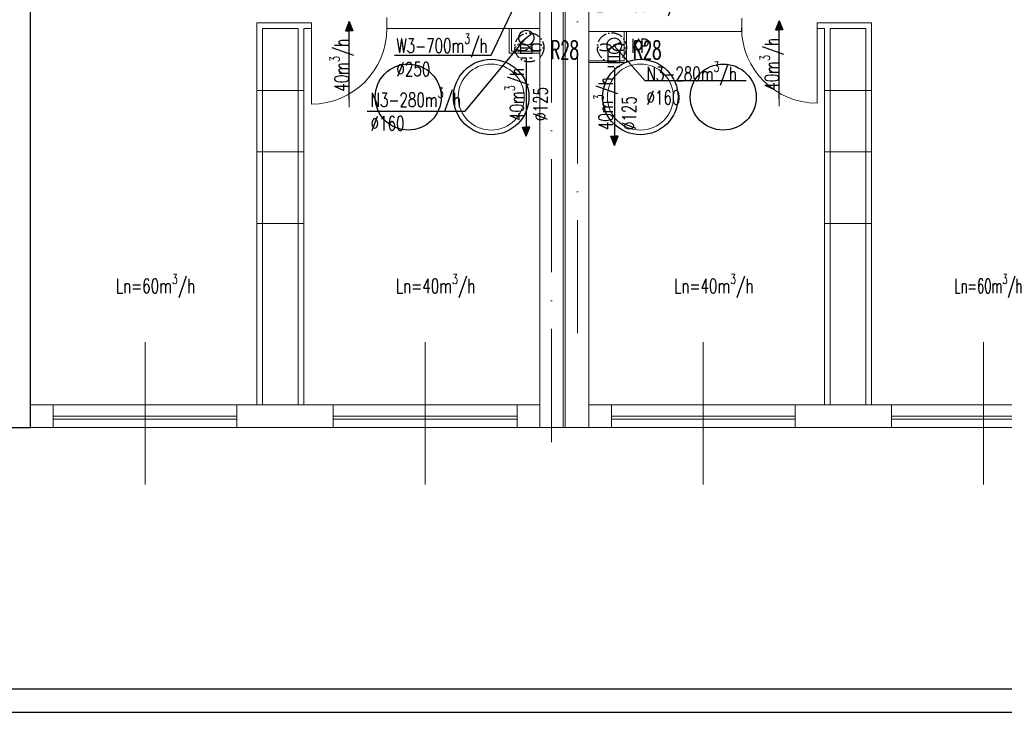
# Model space of a CAD drawing. Header units: millimetres. Extents: x -6513 to 30474, y -6915 to 65597.
# Tile 229 of 256: x 2364 to 3408, y 25134 to 25869. Entities that reach past the tile are written whole.
import ezdxf

# ---------------------------------------------------------------- set-up
doc = ezdxf.new("R2010")
doc.units = ezdxf.units.MM
for name, pattern in [('ACAD_ISO03W100', [30, 12, -18]), ('ACAD_ISO10W100', [18, 12, -3, 0, -3]), ('DASHED', [19.05, 12.7, -6.35])]:
    doc.linetypes.add(name, pattern=pattern)
doc.layers.get('0').update_dxf_attribs({"color": 8})
for name, color, linetype, lineweight in [('A_cienka', 8, 'Continuous', 5), ('A_linia przekroj', 8, 'Continuous', 25), ('A_osie', 8, 'ACAD_ISO10W100', 5), ('A_przerywana', 8, 'ACAD_ISO03W100', 5), ('A_widok', 8, 'Continuous', 13), ('CH-KS-WEWN-ISTN-PION-NR', 8, 'Continuous', 20), ('CH-KS-WEWN-PION-NR', 8, 'Continuous', 25), ('CH-W-WEWN-INOX-PION-NR', 8, 'Continuous', 25), ('DB-WM-nawiew-opis', 8, 'Continuous', 25), ('DB-WM-nawiew-opis-odnośnik', 8, 'Continuous', 30), ('DB-WM-wywiew-opis', 8, 'Continuous', 25), ('DB_WM_nawiew', 8, 'Continuous', 30), ('E_technologia', 1, 'ACAD_ISO10W100', 30), ('R-TABELKA', 8, 'Continuous', 25)]:
    doc.layers.add(name, color=color, linetype=linetype, lineweight=lineweight)
doc.layers.add('DB_WM_nawiew-opis', color=8, linetype='Continuous')
doc.styles.add('SIMPLEXD', font='SIMPLEX.SHX', dxfattribs={"width": 0.6})
doc.styles.get("Standard").update_dxf_attribs({"font": 'txt.shx', "width": 0.9})

# ---------------------------------------------------------------- blocks, each defined once
blk = doc.blocks.new('drzwi schem')
at = {"color": 252}
blk.add_line((0, 0), (0, 1), dxfattribs=at)
at = {"color": 252, "ltscale": 10}
blk.add_line((0.5, -0.093), (0.5, 1.04), dxfattribs=at)
at = {"color": 252}
blk.add_arc((0, 0), 1, 0, 90, dxfattribs=at)
blk = doc.blocks.new('A$C2355049C')
at = {"layer": 'DB-WM-nawiew-opis-odnośnik'}
h = blk.add_hatch(color=256, dxfattribs=at)
h.paths.add_polyline_path([(0, -9.8), (3.9, -9.8), (0, 0)])
h.paths.add_polyline_path([(0, 0), (-3.9, -9.8), (0, -9.8)])
at = {"layer": 'DB-WM-nawiew-opis-odnośnik', "flags": 128}
for points in [[(0, 0), (-3.9, -9.8), (0, -9.8)], [(0, -82.9), (0, 0)], [(0, 0), (3.9, -9.8), (0, -9.8)]]:
    blk.add_lwpolyline(points, dxfattribs=at)

msp = doc.modelspace()

# ---------------------------------------------------------------- linework, layer by layer
at = {"layer": 'A_cienka'}
for p, q in [((2615.554, 25793.357), (2665.554, 25793.357)), ((3267.554, 25793.357), (3217.554, 25793.357)), ((2615.554, 25728.548), (2665.554, 25728.548)), ((3267.554, 25728.548), (3217.554, 25728.548)), ((2615.554, 25652.467), (2665.554, 25652.467)), ((3267.554, 25652.467), (3217.554, 25652.467)), ((2375.554, 25460.062), (2915.554, 25460.062)), ((2967.554, 25460.062), (3507.554, 25460.062)), ((2594.554, 25448.062), (2399.554, 25448.062)), ((2696.554, 25448.062), (2891.554, 25448.062)), ((3186.554, 25448.062), (2991.554, 25448.062)), ((3288.554, 25448.062), (3483.554, 25448.062)), ((-2776.446, 25436.062), (7544.554, 25436.062)), ((2594.554, 25445.062), (2399.554, 25445.062)), ((2696.554, 25445.062), (2891.554, 25445.062)), ((3186.554, 25445.062), (2991.554, 25445.062)), ((3288.554, 25445.062), (3483.554, 25445.062))]:
    msp.add_line(p, q, dxfattribs=at)
at = {"layer": 'A_cienka', "ltscale": 10}
for p, q in [((2497.054, 25375.663), (2497.054, 25526.46)), ((2794.054, 25375.663), (2794.054, 25526.46)), ((3089.054, 25375.663), (3089.054, 25526.46)), ((3386.054, 25375.663), (3386.054, 25526.46))]:
    msp.add_line(p, q, dxfattribs=at)
at = {"layer": 'A_linia przekroj'}
for p, q in [((2375.554, 25436.062), (2375.554, 26062.062)), ((2345.554, 25436.062), (2375.554, 25436.062))]:
    msp.add_line(p, q, dxfattribs=at)
at = {"layer": 'A_osie', "ltscale": 10}
for p, q in [((2928.054, 25420.619), (2928.054, 27172.678)), ((2955.554, 25536.032), (2955.554, 27174.165))]:
    msp.add_line(p, q, dxfattribs=at)
at = {"layer": 'A_przerywana', "linetype": 'ByBlock'}
for p, q in [((2883.054, 25833.062), (2883.054, 25859.062)), ((2885.554, 25835.062), (2885.554, 25859.062)), ((3005.08, 25826.062), (3005.08, 25856.062)), ((3005.08, 25825.062), (3005.08, 25855.062)), ((3007.58, 25823.062), (3007.58, 25856.062)), ((2915.554, 25833.062), (2883.054, 25833.062)), ((2915.554, 25835.062), (2885.554, 25835.062)), ((2967.654, 25825.062), (3005.08, 25825.062)), ((2967.654, 25823.062), (3007.58, 25823.062))]:
    msp.add_line(p, q, dxfattribs=at)
at = {"layer": 'A_widok', "ltscale": 5}
for p, q in [((2915.554, 25436.062), (2915.554, 26062.062)), ((2940.554, 25436.062), (2940.554, 26062.062)), ((2942.554, 25436.062), (2942.554, 26062.062)), ((2967.554, 25436.062), (2967.554, 26062.062)), ((2915.554, 25436.062), (2915.554, 25942.062)), ((2615.554, 25460.062), (2615.554, 25865.062)), ((2615.554, 25865.062), (2673.46, 25865.062)), ((2673.46, 25865.062), (2673.46, 25859.062)), ((2753.46, 25871.062), (2753.46, 25859.062)), ((3129.747, 25870.062), (3129.747, 25856.062)), ((3267.554, 25865.062), (3209.647, 25865.062)), ((3209.647, 25865.062), (3209.647, 25859.062)), ((3267.554, 25460.062), (3267.554, 25865.062)), ((2621.554, 25460.062), (2621.554, 25859.062)), ((2621.554, 25859.062), (2659.554, 25859.062)), ((2659.554, 25460.062), (2659.554, 25859.062)), ((2665.554, 25460.062), (2665.554, 25859.062)), ((2665.554, 25859.062), (2673.46, 25859.062)), ((2753.46, 25859.062), (2915.554, 25859.062)), ((3129.747, 25856.062), (2967.654, 25856.062)), ((3217.554, 25859.062), (3209.647, 25859.062)), ((3217.554, 25460.062), (3217.554, 25859.062)), ((3223.554, 25460.062), (3223.554, 25859.062)), ((3261.554, 25859.062), (3223.554, 25859.062)), ((3261.554, 25460.062), (3261.554, 25859.062)), ((2915.554, 25436.062), (2940.554, 25436.062)), ((2942.554, 25436.062), (2967.554, 25436.062))]:
    msp.add_line(p, q, dxfattribs=at)
for points in [[(2375.554, 25460.062), (2399.554, 25460.062), (2399.554, 25436.062), (2375.554, 25436.062)], [(2594.554, 25436.062), (2696.554, 25436.062), (2696.554, 25460.062), (2594.554, 25460.062)], [(2915.554, 25460.062), (2891.554, 25460.062), (2891.554, 25436.062), (2915.554, 25436.062)], [(2967.554, 25460.062), (2991.554, 25460.062), (2991.554, 25436.062), (2967.554, 25436.062)], [(3186.554, 25436.062), (3288.554, 25436.062), (3288.554, 25460.062), (3186.554, 25460.062)]]:
    msp.add_lwpolyline(points, close=True, dxfattribs=at)
at = {"layer": 'CH-KS-WEWN-ISTN-PION-NR', "extrusion": (-1.29885e-05, -7.54363e-06, 1)}
for centre in [(2864.104, 25786.562, -0.232), (3022.321, 25786.562, -0.234)]:
    msp.add_circle(centre, 35, dxfattribs=at)
at = {"layer": 'CH-KS-WEWN-PION-NR', "extrusion": (-1.29885e-05, -7.54363e-06, 1)}
for centre in [(2864.104, 25786.562, -0.232), (3022.321, 25786.562, -0.234)]:
    msp.add_circle(centre, 40, dxfattribs=at)
at = {"layer": 'CH-W-WEWN-INOX-PION-NR', "ltscale": 10, "extrusion": (-1.29885e-05, -7.54363e-06, 1)}
for centre in [(2776.131, 25786.562, -0.231), (3110.216, 25786.562, -0.235)]:
    msp.add_circle(centre, 35, dxfattribs=at)
at = {"layer": 'DB-WM-nawiew-opis'}
for points in [[(2732.773, 25771.61), (2836.535, 25771.61), (2901.354, 25849.421)], [(3134.672, 25803.892), (3027.276, 25803.892), (2994.58, 25840.921)]]:
    msp.add_lwpolyline(points, dxfattribs=at)
at = {"layer": 'DB-WM-wywiew-opis'}
msp.add_lwpolyline([(2761.425, 25830.821), (2864.17, 25830.821), (2900.054, 25907.062)], dxfattribs=at)
at = {"layer": 'DB_WM_nawiew'}
for points in [[(2895.104, 25844.427), (2907.604, 25854.414)], [(2895.104, 25844.427), (2895.104, 25838.621), (2907.604, 25838.621), (2907.604, 25844.427)], [(2987.697, 25836.844), (3001.463, 25844.998)], [(2895.104, 25838.621), (2895.104, 25833.062), (2907.604, 25833.062), (2907.604, 25838.621)], [(2987.89, 25835.427), (2987.89, 25829.621), (3000.39, 25829.621), (3000.39, 25835.427)], [(2987.89, 25829.621), (2987.89, 25823.062), (3000.39, 25823.062), (3000.39, 25829.621)]]:
    msp.add_lwpolyline(points, dxfattribs=at)
at = {"layer": 'DB_WM_nawiew', "linetype": 'DASHED', "ltscale": 0.5}
for points in [[(2895.104, 25828.062), (2907.604, 25828.062)], [(2987.89, 25819.062), (3000.39, 25819.062)]]:
    msp.add_lwpolyline(points, dxfattribs=at)
at = {"layer": 'DB_WM_nawiew', "color": 1}
msp.add_circle((2901.354, 25849.421), 8, dxfattribs=at)
for start, end in [(0, 180), (180, 0)]:
    msp.add_arc((2994.58, 25840.921), 8, start, end, dxfattribs=at)
at = {"layer": 'E_technologia'}
for p, q in [((2903.323, 25840.624), (2905.728, 25837.845)), ((2905.728, 25840.624), (2903.323, 25837.845)), ((2990.899, 25840.624), (2993.304, 25837.845)), ((2993.304, 25840.624), (2990.899, 25837.845))]:
    msp.add_line(p, q, dxfattribs=at)
for centre in [(2904.525, 25839.234), (2992.102, 25839.234)]:
    msp.add_circle(centre, 15.427, dxfattribs=at)
for centre, start_param, end_param in [((2896.898, 25839.234), 3.54986568, 9.01650493), ((2912.152, 25839.234), 0.40827303, 5.87491228), ((2984.475, 25839.234), 3.54986568, 9.01650493), ((2999.728, 25839.234), 0.40827303, 5.87491228)]:
    msp.add_ellipse(centre, major_axis=(-7, 0), ratio=0.5, start_param=start_param, end_param=end_param, dxfattribs=at)
at = {"layer": 'R-TABELKA'}
for p, q in [((-3011.084, 25159.133), (8302.828, 25159.133)), ((-3136.084, 25134.133), (8327.828, 25134.133))]:
    msp.add_line(p, q, dxfattribs=at)

# ---------------------------------------------------------------- block references
at = {"layer": 'A_cienka', "yscale": 80, "zscale": 80, "rotation": 180}
for p, xscale in [((2673.46, 25859.062), -80), ((3209.647, 25860.062), 80)]:
    msp.add_blockref('drzwi schem', p, dxfattribs=dict(at, xscale=xscale))
at = {"layer": 'DB_WM_nawiew', "xscale": -1}
for p in [(2713.46, 25866.485), (3169.647, 25867.485)]:
    msp.add_blockref('A$C2355049C', p, dxfattribs=at)
at = {"layer": 'DB_WM_nawiew', "rotation": 180}
for p in [(2901.325, 25744.914), (2994.785, 25735.126)]:
    msp.add_blockref('A$C2355049C', p, dxfattribs=at)

# ---------------------------------------------------------------- texts
at = {"layer": 'DB-WM-nawiew-opis', "char_height": 15, "width": 37.14159, "attachment_point": 1, "rotation": 90}
for s, insert in [('\\A1;{\\Fsimplex|c238;\\W0.7;40m\\H0.7x;\\S3^ ;\\H1.4286x;/h}', (2692.929, 25792.229)), ('\\A1;{\\Fsimplex|c238;\\W0.7;40m\\H0.7x;\\S3^ ;\\H1.4286x;/h}', (3149.115, 25793.229)), ('\\A1;{\\Fsimplex|c238;\\W0.7;40m\\H0.7x;\\S3^ ;\\H1.4286x;/h\\P%%C125}', (2878.744, 25761.259)), ('\\A1;{\\Fsimplex|c238;\\W0.7;40m\\H0.7x;\\S3^ ;\\H1.4286x;/h\\P%%C125}', (2972.869, 25751.47))]:
    msp.add_mtext(s, dxfattribs=dict(at, insert=insert))
at = {"layer": 'DB-WM-nawiew-opis', "char_height": 15, "width": 37.14159, "attachment_point": 1}
for insert in [(3028.768, 25823.737), (2736.227, 25796.26)]:
    msp.add_mtext('\\A1;{\\Fsimplex|c238;\\W0.7;N3-280m\\H0.7x;\\S3^ ;\\H1.4286x;/h\\P%%C160}', dxfattribs=dict(at, insert=insert))
at = {"layer": 'DB-WM-wywiew-opis', "char_height": 15, "width": 37.14159, "attachment_point": 1}
for s, insert in [('\\A1;{\\Fsimplex|c238;\\W0.7;Lw=100m\\H0.7x;\\S3^ ;\\H1.4286x;/h}', (2974.924, 25897.25)), ('\\A1;{\\Fsimplex|c238;\\W0.7;W3-700m\\H0.7x;\\S3^ ;\\H1.4286x;/h\\P%%C250}', (2763.573, 25853.631))]:
    msp.add_mtext(s, dxfattribs=dict(at, insert=insert))
at = {"layer": 'DB-WM-wywiew-opis', "color": 1, "insert": (3012.628, 25848.279), "char_height": 15, "width": 37.14159, "attachment_point": 1}
msp.add_mtext('\\A1;{\\Fsimplex|c238;\\W0.7;KP}', dxfattribs=at)
at = {"layer": 'DB_WM_nawiew-opis', "char_height": 15, "width": 37.14159, "attachment_point": 1}
for s, insert in [('\\A1;{\\Fsimplex|c238;\\W0.7;Ln=60m\\H0.7x;\\S3^ ;\\H1.4286x;/h}', (2466.129, 25598.813)), ('\\A1;{\\Fsimplex|c238;\\W0.7;Ln=40m\\H0.7x;\\S3^ ;\\H1.4286x;/h}', (2763.129, 25598.813)), ('\\A1;{\\Fsimplex|c238;\\W0.7;Ln=40m\\H0.7x;\\S3^ ;\\H1.4286x;/h}', (3058.129, 25598.813)), ('\\A1;{\\Fsimplex|c238;\\W0.7;Ln=60m\\H0.7x;\\S3^ ;\\H1.4286x;/h}', (3355.129, 25598.813))]:
    msp.add_mtext(s, dxfattribs=dict(at, insert=insert))
at = {"layer": 'E_technologia', "style": 'SIMPLEXD', "width": 0.6}
for p in [(2927.026, 25826.826), (3014.602, 25826.826)]:
    msp.add_text('R28', height=19.2, dxfattribs=at).set_placement(p)

doc.saveas('drawing.dxf')
